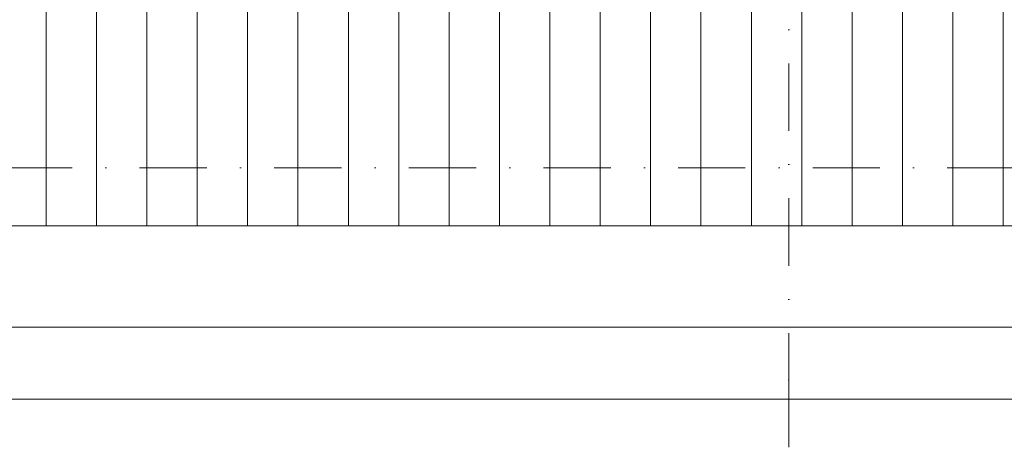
# Model space of a CAD drawing. Header units: millimetres. Extents: x 7523222 to 7678971, y 5352079 to 5786624.
# Tile 24 of 92: x 7547528 to 7552793, y 5759027 to 5761327. Entities that reach past the tile are written whole.
import ezdxf
from ezdxf.enums import TextEntityAlignment as Align

# ---------------------------------------------------------------- set-up
doc = ezdxf.new("R2010")
doc.units = ezdxf.units.MM
doc.header["$MEASUREMENT"] = 0
doc.linetypes.add('Kropki i Kreski', pattern=[720, 360, -180, 0, -180])
for name, color, linetype in [('460-K Stropy', 7, 'Continuous'), ('Nowe_299-A Wymiary opisy PB', 7, 'Continuous'), ('Nowe_410-K Osie', 7, 'Continuous')]:
    doc.layers.add(name, color=color, linetype=linetype)
for name, color, linetype, lineweight in [('460-K Stropy_Nr_pióra__89', 7, 'Continuous', 13), ('Nowe_2025-09-12 Strefa Taras_Nr_pióra__2', 8, 'Continuous', 13), ('Nowe_299-A Wymiary opisy PB_Nr_pióra__6', 5, 'Continuous', 13), ('Nowe_410-K Osie_Nr_pióra__1', 7, 'Continuous', 13)]:
    doc.layers.add(name, color=color, linetype=linetype, lineweight=lineweight)
for name, color, linetype, lineweight, true_color in [('Nowe_2025-09-12 Strefa Taras_Nr_pióra__102', 7, 'Continuous', 5, 0xcccccc), ('Nowe_299-A Wymiary opisy PB_Nr_pióra__45', 7, 'Continuous', 15, 0x40a5ff), ('Nowe_299-A Wymiary opisy PB_Nr_pióra__85', 7, 'Continuous', 13, 0x80c2ff), ('Nowe_410-K Osie_Nr_pióra__5', 7, 'Continuous', 13, 0x40a5ff)]:
    doc.layers.add(name, color=color, linetype=linetype, lineweight=lineweight, true_color=true_color)
doc.styles.add('STYL_AUTOMATYCZNY_2', font='arial.ttf')
doc.styles.add('STYL_AUTOMATYCZNY_3', font='arial.ttf')
doc.dimstyles.new('STYL_AUTOMATYCZNY__1', dxfattribs={"dimtxt": 200, "dimasz": 95, "dimexe": 0.18, "dimexo": 0.0625, "dimgap": 0, "dimtad": 1, "dimdec": 1, "dimlfac": 0.1, "dimzin": 0, "dimdsep": 46, "dimtxsty": 'STYL_AUTOMATYCZNY_2', "dimblk": 'ARROWHEAD_2', "dimblk1": 'ARROWHEAD_2', "dimblk2": 'ARROWHEAD_2', "dimcen": 0.09, "dimclrd": 256, "dimclre": 256, "dimclrt": 5, "dimadec": 1, "dimazin": 0, "dimtfac": 1, "dimtdec": 4, "dimtmove": 0, "dimatfit": 3, "dimfxl": 0, "dimtolj": 1, "dimtzin": 0, "dimarcsym": 0})
doc.dimstyles.new('STYL_AUTOMATYCZNY__2', dxfattribs={"dimtxt": 200, "dimasz": 95, "dimexe": 0.18, "dimexo": 0.0625, "dimgap": 0, "dimtad": 1, "dimtih": 1, "dimtoh": 1, "dimdec": 1, "dimlfac": 0.1, "dimzin": 0, "dimdsep": 46, "dimtxsty": 'STYL_AUTOMATYCZNY_2', "dimblk": 'ARROWHEAD_2', "dimblk1": 'ARROWHEAD_2', "dimblk2": 'ARROWHEAD_2', "dimcen": 0.09, "dimclrd": 256, "dimclre": 256, "dimclrt": 5, "dimadec": 1, "dimazin": 0, "dimtfac": 1, "dimtdec": 4, "dimtmove": 0, "dimatfit": 3, "dimfxl": 0, "dimtolj": 1, "dimtzin": 0, "dimarcsym": 0})

# ---------------------------------------------------------------- blocks, each defined once
blk = doc.blocks.new('*X14', base_point=(6982742.1, 5361781.8))
at = {"layer": 'Nowe_2025-09-12 Strefa Taras_Nr_pióra__102', "color": 254, "linetype": 'Continuous', "lineweight": 5, "true_color": 0xcccccc}
for p, q in [((7547669.1, 5761467.2), (7547669.1, 5761217.2)), ((7547669.1, 5761467.2), (7547669.1, 5761217.2)), ((7547938.5, 5761467.2), (7547938.5, 5761217.2)), ((7547938.5, 5761467.2), (7547938.5, 5761217.2)), ((7548207.9, 5761467.2), (7548207.9, 5761217.2)), ((7548207.9, 5761467.2), (7548207.9, 5761217.2)), ((7548477.3, 5761467.2), (7548477.3, 5761217.2)), ((7548477.3, 5761467.2), (7548477.3, 5761217.2)), ((7548746.7, 5761467.2), (7548746.7, 5761217.2)), ((7548746.7, 5761467.2), (7548746.7, 5761217.2)), ((7549016.1, 5761467.2), (7549016.1, 5761217.2)), ((7549016.1, 5761467.2), (7549016.1, 5761217.2)), ((7549285.5, 5761467.2), (7549285.5, 5761217.2)), ((7549285.5, 5761467.2), (7549285.5, 5761217.2)), ((7549554.9, 5761467.2), (7549554.9, 5761217.2)), ((7549554.9, 5761467.2), (7549554.9, 5761217.2)), ((7549824.3, 5761467.2), (7549824.3, 5761217.2)), ((7549824.3, 5761467.2), (7549824.3, 5761217.2)), ((7550093.7, 5761467.2), (7550093.7, 5761217.2)), ((7550093.7, 5761467.2), (7550093.7, 5761217.2)), ((7550363.1, 5761467.2), (7550363.1, 5761217.2)), ((7550363.1, 5761467.2), (7550363.1, 5761217.2)), ((7550632.5, 5761467.2), (7550632.5, 5761217.2)), ((7550632.5, 5761467.2), (7550632.5, 5761217.2)), ((7550901.9, 5761467.2), (7550901.9, 5761217.2)), ((7550901.9, 5761467.2), (7550901.9, 5761217.2)), ((7551171.3, 5761467.2), (7551171.3, 5761217.2)), ((7551171.3, 5761467.2), (7551171.3, 5761217.2)), ((7551440.7, 5761467.2), (7551440.7, 5761217.2)), ((7551440.7, 5761467.2), (7551440.7, 5761217.2)), ((7551710.1, 5761467.2), (7551710.1, 5761217.2)), ((7551710.1, 5761467.2), (7551710.1, 5761217.2)), ((7551979.5, 5761467.2), (7551979.5, 5761217.2)), ((7551979.5, 5761467.2), (7551979.5, 5761217.2)), ((7552248.9, 5761467.2), (7552248.9, 5761217.2)), ((7552248.9, 5761467.2), (7552248.9, 5761217.2)), ((7552518.3, 5761467.2), (7552518.3, 5761217.2)), ((7552518.3, 5761467.2), (7552518.3, 5761217.2)), ((7552787.7, 5761467.2), (7552787.7, 5761217.2)), ((7552787.7, 5761467.2), (7552787.7, 5761217.2)), ((7547669.1, 5761217.2), (7547669.1, 5760967.2)), ((7547669.1, 5761217.2), (7547669.1, 5760967.2)), ((7547938.5, 5761217.2), (7547938.5, 5760967.2)), ((7547938.5, 5761217.2), (7547938.5, 5760967.2)), ((7548207.9, 5761217.2), (7548207.9, 5760967.2)), ((7548207.9, 5761217.2), (7548207.9, 5760967.2)), ((7548477.3, 5761217.2), (7548477.3, 5760967.2)), ((7548477.3, 5761217.2), (7548477.3, 5760967.2)), ((7548746.7, 5761217.2), (7548746.7, 5760967.2)), ((7548746.7, 5761217.2), (7548746.7, 5760967.2)), ((7549016.1, 5761217.2), (7549016.1, 5760967.2)), ((7549016.1, 5761217.2), (7549016.1, 5760967.2)), ((7549285.5, 5761217.2), (7549285.5, 5760967.2)), ((7549285.5, 5761217.2), (7549285.5, 5760967.2)), ((7549554.9, 5761217.2), (7549554.9, 5760967.2)), ((7549554.9, 5761217.2), (7549554.9, 5760967.2)), ((7549824.3, 5761217.2), (7549824.3, 5760967.2)), ((7549824.3, 5761217.2), (7549824.3, 5760967.2)), ((7550093.7, 5761217.2), (7550093.7, 5760967.2)), ((7550093.7, 5761217.2), (7550093.7, 5760967.2)), ((7550363.1, 5761217.2), (7550363.1, 5760967.2)), ((7550363.1, 5761217.2), (7550363.1, 5760967.2)), ((7550632.5, 5761217.2), (7550632.5, 5760967.2)), ((7550632.5, 5761217.2), (7550632.5, 5760967.2)), ((7550901.9, 5761217.2), (7550901.9, 5760967.2)), ((7550901.9, 5761217.2), (7550901.9, 5760967.2)), ((7551171.3, 5761217.2), (7551171.3, 5760967.2)), ((7551171.3, 5761217.2), (7551171.3, 5760967.2)), ((7551440.7, 5761217.2), (7551440.7, 5760967.2)), ((7551440.7, 5761217.2), (7551440.7, 5760967.2)), ((7551710.1, 5761217.2), (7551710.1, 5760967.2)), ((7551710.1, 5761217.2), (7551710.1, 5760967.2)), ((7551979.5, 5761217.2), (7551979.5, 5760967.2)), ((7551979.5, 5761217.2), (7551979.5, 5760967.2)), ((7552248.9, 5761217.2), (7552248.9, 5760967.2)), ((7552248.9, 5761217.2), (7552248.9, 5760967.2)), ((7552518.3, 5761217.2), (7552518.3, 5760967.2)), ((7552518.3, 5761217.2), (7552518.3, 5760967.2)), ((7552787.7, 5761217.2), (7552787.7, 5760967.2)), ((7552787.7, 5761217.2), (7552787.7, 5760967.2)), ((7547669.1, 5760967.2), (7547669.1, 5760717.2)), ((7547669.1, 5760967.2), (7547669.1, 5760717.2)), ((7547938.5, 5760967.2), (7547938.5, 5760717.2)), ((7547938.5, 5760967.2), (7547938.5, 5760717.2)), ((7548207.9, 5760967.2), (7548207.9, 5760717.2)), ((7548207.9, 5760967.2), (7548207.9, 5760717.2)), ((7548477.3, 5760967.2), (7548477.3, 5760717.2)), ((7548477.3, 5760967.2), (7548477.3, 5760717.2)), ((7548746.7, 5760967.2), (7548746.7, 5760717.2)), ((7548746.7, 5760967.2), (7548746.7, 5760717.2)), ((7549016.1, 5760967.2), (7549016.1, 5760717.2)), ((7549016.1, 5760967.2), (7549016.1, 5760717.2)), ((7549285.5, 5760967.2), (7549285.5, 5760717.2)), ((7549285.5, 5760967.2), (7549285.5, 5760717.2)), ((7549554.9, 5760967.2), (7549554.9, 5760717.2)), ((7549554.9, 5760967.2), (7549554.9, 5760717.2)), ((7549824.3, 5760967.2), (7549824.3, 5760717.2)), ((7549824.3, 5760967.2), (7549824.3, 5760717.2)), ((7550093.7, 5760967.2), (7550093.7, 5760717.2)), ((7550093.7, 5760967.2), (7550093.7, 5760717.2)), ((7550363.1, 5760967.2), (7550363.1, 5760717.2)), ((7550363.1, 5760967.2), (7550363.1, 5760717.2)), ((7550632.5, 5760967.2), (7550632.5, 5760717.2)), ((7550632.5, 5760967.2), (7550632.5, 5760717.2)), ((7550901.9, 5760967.2), (7550901.9, 5760717.2)), ((7550901.9, 5760967.2), (7550901.9, 5760717.2)), ((7551171.3, 5760967.2), (7551171.3, 5760717.2)), ((7551171.3, 5760967.2), (7551171.3, 5760717.2)), ((7551440.7, 5760967.2), (7551440.7, 5760717.2)), ((7551440.7, 5760967.2), (7551440.7, 5760717.2)), ((7551710.1, 5760967.2), (7551710.1, 5760717.2)), ((7551710.1, 5760967.2), (7551710.1, 5760717.2)), ((7551979.5, 5760967.2), (7551979.5, 5760717.2)), ((7551979.5, 5760967.2), (7551979.5, 5760717.2)), ((7552248.9, 5760967.2), (7552248.9, 5760717.2)), ((7552248.9, 5760967.2), (7552248.9, 5760717.2)), ((7552518.3, 5760967.2), (7552518.3, 5760717.2)), ((7552518.3, 5760967.2), (7552518.3, 5760717.2)), ((7552787.7, 5760967.2), (7552787.7, 5760717.2)), ((7552787.7, 5760967.2), (7552787.7, 5760717.2)), ((7547669.1, 5760717.2), (7547669.1, 5760467.2)), ((7547669.1, 5760717.2), (7547669.1, 5760467.2)), ((7547938.5, 5760717.2), (7547938.5, 5760467.2)), ((7547938.5, 5760717.2), (7547938.5, 5760467.2)), ((7548207.9, 5760717.2), (7548207.9, 5760467.2)), ((7548207.9, 5760717.2), (7548207.9, 5760467.2)), ((7548477.3, 5760717.2), (7548477.3, 5760467.2)), ((7548477.3, 5760717.2), (7548477.3, 5760467.2)), ((7548746.7, 5760717.2), (7548746.7, 5760467.2)), ((7548746.7, 5760717.2), (7548746.7, 5760467.2)), ((7549016.1, 5760717.2), (7549016.1, 5760467.2)), ((7549016.1, 5760717.2), (7549016.1, 5760467.2)), ((7549285.5, 5760717.2), (7549285.5, 5760467.2)), ((7549285.5, 5760717.2), (7549285.5, 5760467.2)), ((7549554.9, 5760717.2), (7549554.9, 5760467.2)), ((7549554.9, 5760717.2), (7549554.9, 5760467.2)), ((7549824.3, 5760717.2), (7549824.3, 5760467.2)), ((7549824.3, 5760717.2), (7549824.3, 5760467.2)), ((7550093.7, 5760717.2), (7550093.7, 5760467.2)), ((7550093.7, 5760717.2), (7550093.7, 5760467.2)), ((7550363.1, 5760717.2), (7550363.1, 5760467.2)), ((7550363.1, 5760717.2), (7550363.1, 5760467.2)), ((7550632.5, 5760717.2), (7550632.5, 5760467.2)), ((7550632.5, 5760717.2), (7550632.5, 5760467.2)), ((7550901.9, 5760717.2), (7550901.9, 5760467.2)), ((7550901.9, 5760717.2), (7550901.9, 5760467.2)), ((7551171.3, 5760717.2), (7551171.3, 5760467.2)), ((7551171.3, 5760717.2), (7551171.3, 5760467.2)), ((7551440.7, 5760717.2), (7551440.7, 5760467.2)), ((7551440.7, 5760717.2), (7551440.7, 5760467.2)), ((7551710.1, 5760717.2), (7551710.1, 5760467.2)), ((7551710.1, 5760717.2), (7551710.1, 5760467.2)), ((7551979.5, 5760717.2), (7551979.5, 5760467.2)), ((7551979.5, 5760717.2), (7551979.5, 5760467.2)), ((7552248.9, 5760717.2), (7552248.9, 5760467.2)), ((7552248.9, 5760717.2), (7552248.9, 5760467.2)), ((7552518.3, 5760717.2), (7552518.3, 5760467.2)), ((7552518.3, 5760717.2), (7552518.3, 5760467.2)), ((7552787.7, 5760717.2), (7552787.7, 5760467.2)), ((7552787.7, 5760717.2), (7552787.7, 5760467.2)), ((7547669.1, 5760467.2), (7547669.1, 5760225.6)), ((7547669.1, 5760467.2), (7547669.1, 5760225.6)), ((7547938.5, 5760467.2), (7547938.5, 5760225.6)), ((7547938.5, 5760467.2), (7547938.5, 5760225.6)), ((7548207.9, 5760467.2), (7548207.9, 5760225.6)), ((7548207.9, 5760467.2), (7548207.9, 5760225.6)), ((7548477.3, 5760467.2), (7548477.3, 5760225.6)), ((7548477.3, 5760467.2), (7548477.3, 5760225.6)), ((7548746.7, 5760467.2), (7548746.7, 5760225.6)), ((7548746.7, 5760467.2), (7548746.7, 5760225.6)), ((7549016.1, 5760467.2), (7549016.1, 5760225.6)), ((7549016.1, 5760467.2), (7549016.1, 5760225.6)), ((7549285.5, 5760467.2), (7549285.5, 5760225.6)), ((7549285.5, 5760467.2), (7549285.5, 5760225.6)), ((7549554.9, 5760467.2), (7549554.9, 5760225.6)), ((7549554.9, 5760467.2), (7549554.9, 5760225.6)), ((7549824.3, 5760467.2), (7549824.3, 5760225.6)), ((7549824.3, 5760467.2), (7549824.3, 5760225.6)), ((7550093.7, 5760467.2), (7550093.7, 5760225.6)), ((7550093.7, 5760467.2), (7550093.7, 5760225.6)), ((7550363.1, 5760467.2), (7550363.1, 5760225.6)), ((7550363.1, 5760467.2), (7550363.1, 5760225.6)), ((7550632.5, 5760467.2), (7550632.5, 5760225.6)), ((7550632.5, 5760467.2), (7550632.5, 5760225.6)), ((7550901.9, 5760467.2), (7550901.9, 5760225.6)), ((7550901.9, 5760467.2), (7550901.9, 5760225.6)), ((7551171.3, 5760467.2), (7551171.3, 5760225.6)), ((7551171.3, 5760467.2), (7551171.3, 5760225.6)), ((7551440.7, 5760467.2), (7551440.7, 5760225.6)), ((7551440.7, 5760467.2), (7551440.7, 5760225.6)), ((7551710.1, 5760467.2), (7551710.1, 5760225.6)), ((7551710.1, 5760467.2), (7551710.1, 5760225.6)), ((7551979.5, 5760467.2), (7551979.5, 5760225.6)), ((7551979.5, 5760467.2), (7551979.5, 5760225.6)), ((7552248.9, 5760467.2), (7552248.9, 5760225.6)), ((7552248.9, 5760467.2), (7552248.9, 5760225.6)), ((7552518.3, 5760467.2), (7552518.3, 5760225.6)), ((7552518.3, 5760467.2), (7552518.3, 5760225.6)), ((7552787.7, 5760467.2), (7552787.7, 5760225.6)), ((7552787.7, 5760467.2), (7552787.7, 5760225.6))]:
    blk.add_line(p, q, dxfattribs=at)
blk = doc.blocks.new('Wypełnienie_2', base_point=(6982742.1, 5361781.8))
at = {"layer": 'Nowe_2025-09-12 Strefa Taras_Nr_pióra__2', "color": 8, "linetype": 'Continuous', "lineweight": 13, "flags": 128}
blk.add_lwpolyline([(7545569.1, 5760225.6), (7563560.7, 5760225.6), (7563556.3, 5760379.9), (7545569.3, 5765428.6)], close=True, dxfattribs=at)
at = {"layer": 'Nowe_2025-09-12 Strefa Taras_Nr_pióra__102', "color": 254, "linetype": 'Continuous', "lineweight": 5, "true_color": 0xcccccc}
blk.add_blockref('*X14', (6982742.1, 5361781.8), dxfattribs=at)
blk = doc.blocks.new('Strop_1', base_point=(7545569.3, 5765416.7))
at = {"layer": '460-K Stropy_Nr_pióra__89', "color": 7, "linetype": 'Continuous', "lineweight": 13, "flags": 128}
blk.add_lwpolyline([(7545569.3, 5765416.7), (7545569.4, 5765416.7), (7545583.3, 5760225.6), (7563556.7, 5760225.6), (7563556.7, 5760277.2), (7545569.3, 5765440.9)], close=True, dxfattribs=at)
blk = doc.blocks.new('Standardowy znacznik osi[26]', base_point=(7551640.5, 5781536.1))
at = {"layer": 'Nowe_410-K Osie_Nr_pióra__5', "color": 161, "linetype": 'Kropki i Kreski', "lineweight": 13, "true_color": 0x40a5ff}
for p, q in [((7551640.5, 5780536.1), (7551640.5, 5759403.4)), ((7551640.5, 5759403.4), (7551640.5, 5758403.4))]:
    blk.add_line(p, q, dxfattribs=at)
blk.add_point((7551640.5, 5759403.4), dxfattribs=at)
blk.add_point((7551640.5, 5759403.4), dxfattribs=at)
at = {"layer": 'Nowe_410-K Osie_Nr_pióra__1', "color": 7, "lineweight": 13, "style": 'STYL_AUTOMATYCZNY_3'}
for tag, p in [('AC_MarkerText_1_0', (7551640.5, 5782111.1)), ('AC_MarkerText_1_1', (7551640.5, 5758178.4))]:
    blk.add_attdef(tag, text='', height=350, dxfattribs=at).set_placement(p, align=Align.TOP_CENTER)
blk = doc.blocks.new('Standardowy znacznik osi[35]', base_point=(7571131, 5760535.6))
at = {"layer": 'Nowe_410-K Osie_Nr_pióra__5', "color": 161, "linetype": 'Kropki i Kreski', "lineweight": 13, "true_color": 0x40a5ff}
blk.add_line((7570131, 5760535.6), (7535691, 5760535.6), dxfattribs=at)
at = {"layer": 'Nowe_410-K Osie_Nr_pióra__1', "color": 7, "lineweight": 13, "style": 'STYL_AUTOMATYCZNY_3'}
for tag, p in [('AC_MarkerText_1_1', (7534291, 5760710.6)), ('AC_MarkerText_1_0', (7571531, 5760710.6))]:
    blk.add_attdef(tag, text='', height=350, dxfattribs=at).set_placement(p, align=Align.TOP_CENTER)
blk = doc.blocks.new('*D278', base_point=(6982742.1, 5361781.8))
at = {"layer": 'Nowe_299-A Wymiary opisy PB_Nr_pióra__45', "color": 161, "linetype": 'Continuous', "lineweight": 15, "true_color": 0x40a5ff}
for p, q in [((7524916.3, 5758993), (7524844.1, 5758868)), ((7569194.2, 5758868), (7569266.4, 5758993))]:
    blk.add_line(p, q, dxfattribs=at)
at = {"layer": 'Nowe_299-A Wymiary opisy PB_Nr_pióra__85', "color": 151, "linetype": 'Continuous', "lineweight": 13, "true_color": 0x80c2ff}
for p, q in [((7524880.2, 5758836.7), (7524880.2, 5759024.2)), ((7569230.3, 5758836.7), (7569230.3, 5759024.2)), ((7524819, 5758930.5), (7524880.2, 5758930.5)), ((7524880.2, 5758930.5), (7569230.3, 5758930.5)), ((7569230.3, 5758930.5), (7569291.4, 5758930.5))]:
    blk.add_line(p, q, dxfattribs=at)
at = {"layer": 'Nowe_299-A Wymiary opisy PB_Nr_pióra__6', "color": 5, "lineweight": 13, "insert": (7546712, 5758970.5), "char_height": 200, "attachment_point": 7, "style": 'STYL_AUTOMATYCZNY_2'}
blk.add_mtext('\\A1;{\\pql;\\fArial|b0|i0|c238|p0;\\W1.000000;4\xa0435}', dxfattribs=at)
blk = doc.blocks.new('ARROWHEAD_2')
at = {"color": 0, "linetype": 'Continuous', "lineweight": 0}
for p, q in [((-0.378, -0.655), (0.378, 0.655)), ((0, 0), (-1, 0))]:
    blk.add_line(p, q, dxfattribs=at)
blk = doc.blocks.new('*D282', base_point=(6982742.1, 5361781.8))
at = {"layer": 'Nowe_299-A Wymiary opisy PB_Nr_pióra__45', "color": 161, "linetype": 'Continuous', "lineweight": 15, "true_color": 0x40a5ff}
for p, q in [((7545596, 5759362.8), (7545523.8, 5759237.8)), ((7569194.2, 5759237.8), (7569266.4, 5759362.8))]:
    blk.add_line(p, q, dxfattribs=at)
at = {"layer": 'Nowe_299-A Wymiary opisy PB_Nr_pióra__85', "color": 151, "linetype": 'Continuous', "lineweight": 13, "true_color": 0x80c2ff}
for p, q in [((7545559.9, 5759206.6), (7545559.9, 5759394.1)), ((7569230.3, 5759206.6), (7569230.3, 5759394.1)), ((7545559.9, 5759300.3), (7569230.3, 5759300.3)), ((7569230.3, 5759300.3), (7569291.4, 5759300.3))]:
    blk.add_line(p, q, dxfattribs=at)
at = {"layer": 'Nowe_299-A Wymiary opisy PB_Nr_pióra__6', "color": 5, "lineweight": 13, "insert": (7557051.9, 5759340.3), "char_height": 200, "attachment_point": 7, "style": 'STYL_AUTOMATYCZNY_2'}
blk.add_mtext('\\A1;{\\pql;\\fArial|b0|i0|c238|p0;\\W1.000000;2\xa0367}', dxfattribs=at)
blk = doc.blocks.new('*D287', base_point=(6982742.1, 5361781.8))
at = {"layer": 'Nowe_299-A Wymiary opisy PB_Nr_pióra__45', "color": 161, "linetype": 'Continuous', "lineweight": 15, "true_color": 0x40a5ff}
for p, q in [((7545596.5, 5759748.2), (7545524.3, 5759623.2)), ((7563596.8, 5759748.2), (7563524.7, 5759623.2))]:
    blk.add_line(p, q, dxfattribs=at)
at = {"layer": 'Nowe_299-A Wymiary opisy PB_Nr_pióra__85', "color": 151, "linetype": 'Continuous', "lineweight": 13, "true_color": 0x80c2ff}
for p, q in [((7545560.4, 5759592), (7545560.4, 5759779.5)), ((7563560.7, 5759592), (7563560.7, 5759779.5)), ((7545560.4, 5759685.7), (7563560.7, 5759685.7))]:
    blk.add_line(p, q, dxfattribs=at)
at = {"layer": 'Nowe_299-A Wymiary opisy PB_Nr_pióra__6', "color": 5, "lineweight": 13, "insert": (7554217.4, 5759725.7), "char_height": 200, "attachment_point": 7, "style": 'STYL_AUTOMATYCZNY_2'}
blk.add_mtext('\\A1;{\\pql;\\fArial|b0|i0|c238|p0;\\W1.000000;1\xa0800}', dxfattribs=at)
blk = doc.blocks.new('*D299', base_point=(6982742.1, 5361781.8))
at = {"layer": 'Nowe_299-A Wymiary opisy PB_Nr_pióra__45', "color": 161, "linetype": 'Continuous', "lineweight": 15, "true_color": 0x40a5ff}
for p, q in [((7545756.5, 5781305.8), (7545684.3, 5781180.8)), ((7551676.6, 5781305.8), (7551604.4, 5781180.8))]:
    blk.add_line(p, q, dxfattribs=at)
at = {"layer": 'Nowe_299-A Wymiary opisy PB_Nr_pióra__85', "color": 151, "linetype": 'Continuous', "lineweight": 13, "true_color": 0x80c2ff}
for p, q in [((7545720.4, 5781149.5), (7545720.4, 5781337)), ((7551640.5, 5781149.5), (7551640.5, 5781337)), ((7545720.4, 5781243.3), (7551640.5, 5781243.3))]:
    blk.add_line(p, q, dxfattribs=at)
at = {"layer": 'Nowe_299-A Wymiary opisy PB_Nr_pióra__6', "color": 5, "lineweight": 13, "insert": (7548451.6, 5781283.3), "char_height": 200, "attachment_point": 7, "style": 'STYL_AUTOMATYCZNY_2'}
blk.add_mtext('\\A1;{\\pql;\\fArial|b0|i0|c238|p0;\\W1.000000;592}', dxfattribs=at)
blk = doc.blocks.new('*D300', base_point=(6982742.1, 5361781.8))
at = {"layer": 'Nowe_299-A Wymiary opisy PB_Nr_pióra__45', "color": 161, "linetype": 'Continuous', "lineweight": 15, "true_color": 0x40a5ff}
for p, q in [((7551676.6, 5781305.8), (7551604.4, 5781180.8)), ((7557596.5, 5781305.8), (7557524.3, 5781180.8))]:
    blk.add_line(p, q, dxfattribs=at)
at = {"layer": 'Nowe_299-A Wymiary opisy PB_Nr_pióra__85', "color": 151, "linetype": 'Continuous', "lineweight": 13, "true_color": 0x80c2ff}
for p, q in [((7551640.5, 5781149.5), (7551640.5, 5781337)), ((7557560.4, 5781149.5), (7557560.4, 5781337)), ((7551640.5, 5781243.3), (7557560.4, 5781243.3))]:
    blk.add_line(p, q, dxfattribs=at)
at = {"layer": 'Nowe_299-A Wymiary opisy PB_Nr_pióra__6', "color": 5, "lineweight": 13, "insert": (7554371.6, 5781283.3), "char_height": 200, "attachment_point": 7, "style": 'STYL_AUTOMATYCZNY_2'}
blk.add_mtext('\\A1;{\\pql;\\fArial|b0|i0|c238|p0;\\W1.000000;592}', dxfattribs=at)
blk = doc.blocks.new('*D303', base_point=(6982742.1, 5361781.8))
at = {"layer": 'Nowe_299-A Wymiary opisy PB_Nr_pióra__45', "color": 161, "linetype": 'Continuous', "lineweight": 15, "true_color": 0x40a5ff}
for p, q in [((7524916.3, 5780885.3), (7524844.1, 5780760.3)), ((7569194.2, 5780760.3), (7569266.4, 5780885.3))]:
    blk.add_line(p, q, dxfattribs=at)
at = {"layer": 'Nowe_299-A Wymiary opisy PB_Nr_pióra__85', "color": 151, "linetype": 'Continuous', "lineweight": 13, "true_color": 0x80c2ff}
for p, q in [((7524880.2, 5780729.1), (7524880.2, 5780916.6)), ((7569230.3, 5780729.1), (7569230.3, 5780916.6)), ((7524819, 5780822.8), (7524880.2, 5780822.8)), ((7524880.2, 5780822.8), (7569230.3, 5780822.8)), ((7569230.3, 5780822.8), (7569291.4, 5780822.8))]:
    blk.add_line(p, q, dxfattribs=at)
at = {"layer": 'Nowe_299-A Wymiary opisy PB_Nr_pióra__6', "color": 5, "lineweight": 13, "insert": (7546712, 5780862.8), "char_height": 200, "attachment_point": 7, "style": 'STYL_AUTOMATYCZNY_2'}
blk.add_mtext('\\A1;{\\pql;\\fArial|b0|i0|c238|p0;\\W1.000000;4\xa0435}', dxfattribs=at)
blk = doc.blocks.new('*D307', base_point=(6982742.1, 5361781.8))
at = {"layer": 'Nowe_299-A Wymiary opisy PB_Nr_pióra__45', "color": 161, "linetype": 'Continuous', "lineweight": 15, "true_color": 0x40a5ff}
for p, q in [((7545596, 5780443.6), (7545523.8, 5780318.6)), ((7569194.2, 5780318.6), (7569266.4, 5780443.6))]:
    blk.add_line(p, q, dxfattribs=at)
at = {"layer": 'Nowe_299-A Wymiary opisy PB_Nr_pióra__85', "color": 151, "linetype": 'Continuous', "lineweight": 13, "true_color": 0x80c2ff}
for p, q in [((7545559.9, 5780287.4), (7545559.9, 5780474.9)), ((7569230.3, 5780287.4), (7569230.3, 5780474.9)), ((7545559.9, 5780381.1), (7569230.3, 5780381.1)), ((7569230.3, 5780381.1), (7569291.4, 5780381.1))]:
    blk.add_line(p, q, dxfattribs=at)
at = {"layer": 'Nowe_299-A Wymiary opisy PB_Nr_pióra__6', "color": 5, "lineweight": 13, "insert": (7557051.9, 5780421.1), "char_height": 200, "attachment_point": 7, "style": 'STYL_AUTOMATYCZNY_2'}
blk.add_mtext('\\A1;{\\pql;\\fArial|b0|i0|c238|p0;\\W1.000000;2\xa0367}', dxfattribs=at)
blk = doc.blocks.new('*D312', base_point=(6982742.1, 5361781.8))
at = {"layer": 'Nowe_299-A Wymiary opisy PB_Nr_pióra__45', "color": 161, "linetype": 'Continuous', "lineweight": 15, "true_color": 0x40a5ff}
for p, q in [((7545596.5, 5780001.9), (7545524.3, 5779876.9)), ((7563596.8, 5780001.9), (7563524.7, 5779876.9))]:
    blk.add_line(p, q, dxfattribs=at)
at = {"layer": 'Nowe_299-A Wymiary opisy PB_Nr_pióra__85', "color": 151, "linetype": 'Continuous', "lineweight": 13, "true_color": 0x80c2ff}
for p, q in [((7545560.4, 5779845.6), (7545560.4, 5780033.1)), ((7563560.7, 5779845.6), (7563560.7, 5780033.1)), ((7545560.4, 5779939.4), (7563560.7, 5779939.4))]:
    blk.add_line(p, q, dxfattribs=at)
at = {"layer": 'Nowe_299-A Wymiary opisy PB_Nr_pióra__6', "color": 5, "lineweight": 13, "insert": (7554217.4, 5779979.4), "char_height": 200, "attachment_point": 7, "style": 'STYL_AUTOMATYCZNY_2'}
blk.add_mtext('\\A1;{\\pql;\\fArial|b0|i0|c238|p0;\\W1.000000;1\xa0800}', dxfattribs=at)
blk = doc.blocks.new('*D316', base_point=(6982742.1, 5361781.8))
at = {"layer": 'Nowe_299-A Wymiary opisy PB_Nr_pióra__45', "color": 161, "linetype": 'Continuous', "lineweight": 15, "true_color": 0x40a5ff}
for p, q in [((7534815.3, 5767801.6), (7534940.3, 5767729.5)), ((7534815.3, 5760571.7), (7534940.3, 5760499.5))]:
    blk.add_line(p, q, dxfattribs=at)
at = {"layer": 'Nowe_299-A Wymiary opisy PB_Nr_pióra__85', "color": 151, "linetype": 'Continuous', "lineweight": 13, "true_color": 0x80c2ff}
for p, q in [((7534971.5, 5767765.5), (7534784, 5767765.5)), ((7534877.8, 5760535.6), (7534877.8, 5767765.5)), ((7534971.5, 5760535.6), (7534784, 5760535.6)), ((7534877.8, 5760474.5), (7534877.8, 5760535.6))]:
    blk.add_line(p, q, dxfattribs=at)
at = {"layer": 'Nowe_299-A Wymiary opisy PB_Nr_pióra__6', "color": 5, "lineweight": 13, "insert": (7534837.8, 5763921.8), "char_height": 200, "attachment_point": 7, "rotation": 90, "style": 'STYL_AUTOMATYCZNY_2'}
blk.add_mtext('\\A1;{\\pql;\\fArial|b0|i0|c238|p0;\\W1.000000;723}', dxfattribs=at)
blk = doc.blocks.new('*D319', base_point=(6982742.1, 5361781.8))
at = {"layer": 'Nowe_299-A Wymiary opisy PB_Nr_pióra__45', "color": 161, "linetype": 'Continuous', "lineweight": 15, "true_color": 0x40a5ff}
for p, q in [((7535428, 5779409.5), (7535303, 5779481.7)), ((7535303, 5760261.7), (7535428, 5760189.5))]:
    blk.add_line(p, q, dxfattribs=at)
at = {"layer": 'Nowe_299-A Wymiary opisy PB_Nr_pióra__85', "color": 151, "linetype": 'Continuous', "lineweight": 13, "true_color": 0x80c2ff}
for p, q in [((7535365.5, 5779445.6), (7535365.5, 5779506.7)), ((7535459.3, 5779445.6), (7535271.8, 5779445.6)), ((7535365.5, 5760225.6), (7535365.5, 5779445.6)), ((7535459.3, 5760225.6), (7535271.8, 5760225.6)), ((7535365.5, 5760164.5), (7535365.5, 5760225.6))]:
    blk.add_line(p, q, dxfattribs=at)
at = {"layer": 'Nowe_299-A Wymiary opisy PB_Nr_pióra__6', "color": 5, "lineweight": 13, "insert": (7535325.5, 5769492.4), "char_height": 200, "attachment_point": 7, "rotation": 90, "style": 'STYL_AUTOMATYCZNY_2'}
blk.add_mtext('\\A1;{\\pql;\\fArial|b0|i0|c238|p0;\\W1.000000;1\xa0922}', dxfattribs=at)

msp = doc.modelspace()

# ---------------------------------------------------------------- block references
at = {"layer": '460-K Stropy', "color": 7, "linetype": 'Continuous', "lineweight": 13}
msp.add_blockref('Strop_1', (7545569.34, 5765416.69), dxfattribs=at)
at = {"layer": 'Nowe_2025-09-12 Strefa Taras_Nr_pióra__102', "color": 254, "linetype": 'Continuous', "lineweight": 5, "true_color": 0xcccccc}
msp.add_blockref('Wypełnienie_2', (6982742.06, 5361781.85), dxfattribs=at)
at = {"layer": 'Nowe_410-K Osie', "color": 8, "linetype": 'Continuous', "lineweight": 13}
for name, p in [('Standardowy znacznik osi[26]', (7551640.51, 5781536.1)), ('Standardowy znacznik osi[35]', (7571131, 5760535.61))]:
    msp.add_blockref(name, p, dxfattribs=at)

# ---------------------------------------------------------------- dimensions: what is measured, and where the dimension line sits
at = {"layer": 'Nowe_299-A Wymiary opisy PB', "color": 151, "linetype": 'Continuous', "lineweight": 13, "true_color": 0x80c2ff}
for base, p1, p2, picture, middle in [((7551640.51, 5781243.28), (7545720.42, 5758403.44), (7551640.51, 5758403.44), '*D299', (7548679.95, 5781383.28)), ((7557560.37, 5781243.28), (7551640.51, 5758403.44), (7557560.37, 5758403.44), '*D300', (7554599.93, 5781383.28)), ((7569230.3, 5780822.85), (7524880.17, 5779396.83), (7569230.3, 5760225.61), '*D303', (7547055.13, 5780962.85)), ((7569230.3, 5780381.12), (7545559.88, 5765440.75), (7569230.3, 5760225.61), '*D307', (7557394.99, 5780521.12)), ((7563560.74, 5779939.4), (7545560.43, 5765440.72), (7563560.74, 5760225.61), '*D312', (7554560.48, 5780079.4)), ((7569230.3, 5758930.48), (7524880.17, 5779396.83), (7569230.3, 5760225.61), '*D278', (7547055.13, 5759070.48)), ((7569230.3, 5759300.31), (7545559.88, 5765440.75), (7569230.3, 5760225.61), '*D282', (7557394.99, 5759440.31)), ((7563560.74, 5759685.73), (7545560.43, 5765440.72), (7563560.74, 5760225.61), '*D287', (7554560.48, 5759825.73))]:
    dim = msp.add_linear_dim(base=base, p1=p1, p2=p2, dimstyle='STYL_AUTOMATYCZNY__2', dxfattribs=at)
    dim.commit()
    dim.dimension.update_dxf_attribs({"geometry": picture, "text_midpoint": middle, "dimtype": 160})
for base, p1, p2, picture, middle in [((7535365.51, 5779445.61), (7569230.3, 5760225.61), (7569230.3, 5779445.61), '*D319', (7535225.51, 5769835.5)), ((7534877.77, 5767765.54), (7571131, 5760535.61), (7571131, 5767765.54), '*D316', (7534737.77, 5764150.06))]:
    dim = msp.add_linear_dim(base=base, p1=p1, p2=p2, angle=90, dimstyle='STYL_AUTOMATYCZNY__1', dxfattribs=at)
    dim.commit()
    dim.dimension.update_dxf_attribs({"geometry": picture, "text_midpoint": middle, "dimtype": 160, "text_rotation": 90})

doc.saveas('drawing.dxf')
